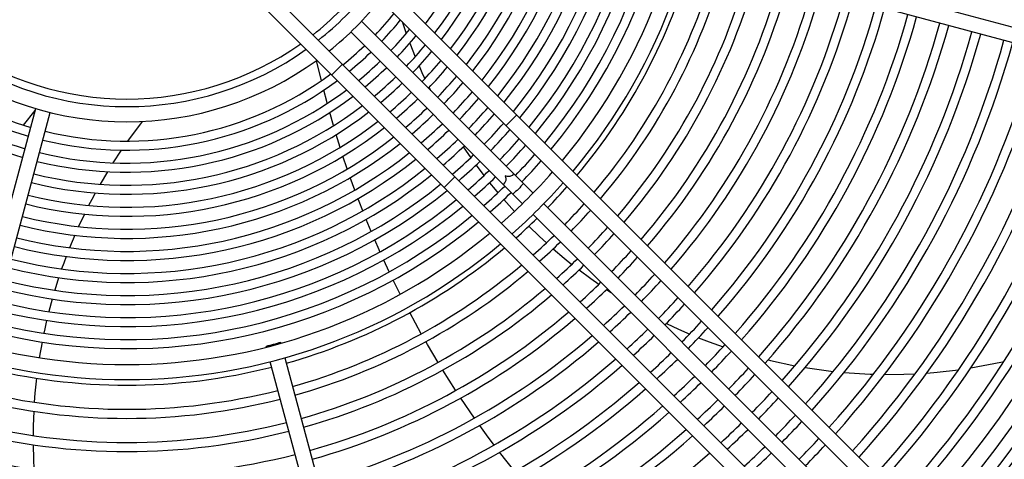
# Model space of a CAD drawing. Header units: centimetres. Extents: x -92429 to 178773, y 2337 to 428125.
# Tile 130 of 138: x 162470 to 162501, y 9635 to 9648. Entities that reach past the tile are written whole.
import ezdxf

# ---------------------------------------------------------------- set-up
doc = ezdxf.new("R2010")
doc.units = ezdxf.units.CM
doc.header["$LTSCALE"] = 50
doc.layers.add('WL_urządzenia', color=1, linetype='Continuous')

msp = doc.modelspace()

# ---------------------------------------------------------------- linework, layer by layer
at = {"layer": 'WL_urządzenia', "color": 1, "linetype": 'Continuous'}
for p, q in [((162503.498, 9627.643, 2170), (162479.47, 9651.672, 2170)), ((162479.205, 9651.282, 2170), (162503.171, 9627.316, 2170)), ((162491.047, 9650.8, 2170), (162505.553, 9646.913, 2170)), ((162505.433, 9646.466, 2170), (162490.927, 9650.353, 2170)), ((162477.241, 9649.443, 2170), (162501.27, 9625.415, 2170)), ((162501.598, 9625.742, 2170), (162477.632, 9649.708, 2170)), ((162486.193, 9643.048, 2170), (162480.916, 9648.325, 2170)), ((162482.169, 9648.317, 2170), (162482.294, 9647.953, 2170)), ((162485.865, 9642.721, 2170), (162480.589, 9647.997, 2170)), ((162482.404, 9647.653, 2170), (162482.568, 9647.236, 2170)), ((162479.684, 9646.497, 2170), (162479.538, 9647.124, 2170)), ((162480.003, 9646.681, 2170), (162480.331, 9647.009, 2170)), ((162482.688, 9646.954, 2170), (162482.777, 9646.752, 2170)), ((162482.777, 9646.752, 2170), (162482.866, 9646.559, 2170)), ((162479.848, 9645.858, 2170), (162479.756, 9646.21, 2170)), ((162482.994, 9646.291, 2170), (162483.037, 9646.203, 2170)), ((162479.863, 9645.802, 2170), (162479.848, 9645.858, 2170)), ((162468.972, 9638.434, 2170), (162470.904, 9645.642, 2170)), ((162469.42, 9638.314, 2170), (162471.351, 9645.522, 2170)), ((162470.524, 9645.134, 2170), (162470.889, 9645.588, 2170)), ((162480.055, 9645.12, 2170), (162479.94, 9645.52, 2170)), ((162474.18, 9645.251, 2170), (162473.727, 9644.643, 2170)), ((162485.362, 9645.124, 2170), (162485.69, 9645.452, 2170)), ((162480.261, 9644.45, 2170), (162480.138, 9644.843, 2170)), ((162473.535, 9644.366, 2170), (162473.277, 9643.974, 2170)), ((162484.046, 9644.468, 2170), (162484.275, 9644.134, 2170)), ((162480.479, 9643.791, 2170), (162480.349, 9644.178, 2170)), ((162473.109, 9643.703, 2170), (162472.882, 9643.317, 2170)), ((162484.439, 9643.906, 2170), (162484.681, 9643.585, 2170)), ((162480.711, 9643.141, 2170), (162480.573, 9643.523, 2170)), ((162483.461, 9643.223, 2170), (162483.789, 9643.551, 2170)), ((162484.854, 9643.366, 2170), (162485.023, 9643.159, 2170)), ((162485.023, 9643.159, 2170), (162485.109, 9643.057, 2170)), ((162472.629, 9642.854, 2170), (162472.531, 9642.665, 2170)), ((162472.733, 9643.049, 2170), (162472.629, 9642.854, 2170)), ((162480.845, 9642.786, 2170), (162480.81, 9642.877, 2170)), ((162480.956, 9642.5, 2170), (162480.845, 9642.786, 2170)), ((162485.29, 9642.846, 2170), (162485.617, 9642.484, 2170)), ((162486.52, 9642.721, 2170), (162497.14, 9632.101, 2170)), ((162472.399, 9642.399, 2170), (162472.22, 9642.016, 2170)), ((162481.215, 9641.868, 2170), (162481.061, 9642.24, 2170)), ((162496.812, 9631.773, 2170), (162486.193, 9642.393, 2170)), ((162486.06, 9642.028, 2170), (162486.39, 9641.711, 2170)), ((162472.102, 9641.75, 2170), (162471.944, 9641.367, 2170)), ((162481.46, 9641.302, 2170), (162481.324, 9641.611, 2170)), ((162486.39, 9641.711, 2170), (162486.6, 9641.519, 2170)), ((162481.486, 9641.243, 2170), (162481.46, 9641.302, 2170)), ((162486.809, 9641.334, 2170), (162487.147, 9641.049, 2170)), ((162471.84, 9641.1, 2170), (162471.765, 9640.899, 2170)), ((162481.771, 9640.626, 2170), (162481.601, 9640.989, 2170)), ((162487.147, 9641.049, 2170), (162487.384, 9640.858, 2170)), ((162471.765, 9640.899, 2170), (162471.7, 9640.716, 2170)), ((162487.606, 9640.686, 2170), (162487.963, 9640.423, 2170)), ((162471.609, 9640.448, 2170), (162471.488, 9640.062, 2170)), ((162482.108, 9639.938, 2170), (162481.891, 9640.375, 2170)), ((162487.963, 9640.423, 2170), (162488.216, 9640.245, 2170)), ((162488.452, 9640.086, 2170), (162488.588, 9639.997, 2170)), ((162471.409, 9639.792, 2170), (162471.305, 9639.404, 2170)), ((162471.239, 9639.133, 2170), (162471.18, 9638.872, 2170)), ((162482.756, 9638.724, 2170), (162482.401, 9639.374, 2170)), ((162471.18, 9638.872, 2170), (162471.152, 9638.742, 2170)), ((162490.289, 9639.042, 2170), (162490.661, 9638.868, 2170)), ((162490.661, 9638.868, 2170), (162491.006, 9638.717, 2170)), ((162491.281, 9638.604, 2170), (162491.601, 9638.48, 2170)), ((162471.098, 9638.469, 2170), (162471.014, 9637.988, 2170)), ((162477.993, 9638.314, 2170), (162477.987, 9638.337, 2170)), ((162478.434, 9638.457, 2170), (162478.441, 9638.434, 2170)), ((162482.944, 9638.395, 2170), (162482.894, 9638.482, 2170)), ((162483.271, 9637.844, 2170), (162482.944, 9638.395, 2170)), ((162491.601, 9638.48, 2170), (162492.034, 9638.324, 2170)), ((162478.561, 9637.987, 2170), (162482.448, 9623.48, 2170)), ((162493.415, 9637.92, 2170), (162493.489, 9637.902, 2170)), ((162482, 9623.36, 2170), (162478.113, 9637.867, 2170)), ((162483.811, 9636.988, 2170), (162483.417, 9637.607, 2170)), ((162493.489, 9637.902, 2170), (162494.24, 9637.743, 2170)), ((162494.557, 9637.687, 2170), (162495.419, 9637.567, 2170)), ((162498.617, 9637.542, 2170), (162499.272, 9637.617, 2170)), ((162499.646, 9637.673, 2170), (162500.571, 9637.85, 2170)), ((162500.571, 9637.85, 2170), (162500.664, 9637.871, 2170)), ((162470.928, 9637.359, 2170), (162470.881, 9636.903, 2170)), ((162495.75, 9637.535, 2170), (162496.551, 9637.484, 2170)), ((162496.551, 9637.484, 2170), (162496.651, 9637.481, 2170)), ((162496.996, 9637.474, 2170), (162497.591, 9637.479, 2170)), ((162497.591, 9637.479, 2170), (162497.934, 9637.493, 2170)), ((162498.294, 9637.515, 2170), (162498.617, 9637.542, 2170)), ((162470.881, 9636.903, 2170), (162470.859, 9636.62, 2170)), ((162483.816, 9636.981, 2170), (162483.811, 9636.988, 2170)), ((162484.39, 9636.134, 2170), (162483.97, 9636.748, 2170)), ((162470.842, 9636.341, 2170), (162470.825, 9635.899, 2170)), ((162470.825, 9635.899, 2170), (162470.821, 9635.595, 2170)), ((162484.758, 9635.623, 2170), (162484.552, 9635.906, 2170)), ((162484.994, 9635.305, 2170), (162484.758, 9635.623, 2170)), ((162470.822, 9635.314, 2170), (162470.834, 9634.87, 2170)), ((162485.628, 9634.493, 2170), (162485.164, 9635.082, 2170)), ((162470.834, 9634.87, 2170), (162470.85, 9634.561, 2170))]:
    msp.add_line(p, q, dxfattribs=at)
for points in [[(162485.597, 9643.644, -0.374287), (162485.338, 9643.575, -0.374287), (162485.27, 9643.316)], [(162485.902, 9643.338, 0.037253), (162485.745, 9643.168, 0.037253), (162485.575, 9643.011)], [(162478.434, 9638.457, 0.037253), (162478.213, 9638.389, 0.037253), (162477.987, 9638.337)], [(162477.987, 9638.337, 0.037253), (162478.208, 9638.406)], [(162478.208, 9638.406, 0.037253), (162478.434, 9638.457)]]:
    msp.add_lwpolyline(points, format="xyb", dxfattribs=at)
msp.add_circle((162473.707, 9655.207, 2170), 47.277, dxfattribs=at)
for radius, start, end in [(47.277, 49.4416, 40.5584), (42.566, 47.9961, 42.0039), (42.222, 48.0205, 41.9795), (42.012, 48.0356, 41.9644), (33.372, 317.7066, 42.2934), (32.908, 317.7448, 42.2552), (17.891, 320.0533, 39.9467), (17.428, 320.1881, 39.8119), (15.984, 320.658, 14.1693), (16.262, 320.561, 14.1835), (16.662, 320.4272, 14.203), (16.94, 320.3379, 14.2161), (14.907, 321.0683, 14.1092), (15.307, 320.9094, 14.1325), (15.585, 320.8036, 14.148), (13.951, 321.4858, 14.0482), (14.23, 321.3585, 14.0668), (14.629, 321.1842, 14.0923), (12.596, 322.1871, 13.9458), (12.874, 322.031, 13.9686), (13.274, 321.8184, 13.9996), (13.552, 321.6778, 14.0201), (11.519, 322.8631, 13.8472), (11.919, 322.598, 13.8858), (12.197, 322.4238, 13.9113), (18.063, 320.0051, 344.2649), (18.804, 319.8074, 344.2938), (19.082, 319.7372, 344.3041), (19.823, 319.5598, 344.3301), (20.101, 319.4966, 344.3394), (9.27, 308.1079, 321.8921), (20.842, 319.3364, 344.3629), (21.12, 319.2792, 344.3713), (9.504, 308.2782, 321.7218), (21.861, 319.1339, 344.3926), (22.139, 319.0819, 344.4002), (9.967, 308.5921, 321.4079), (22.88, 318.9495, 344.4196), (23.158, 318.902, 344.4266), (10.563, 316.2571, 321.0448), (23.899, 318.7809, 344.4444), (24.177, 318.7373, 344.4508), (24.918, 318.626, 344.4671), (10.842, 316.2249, 320.8892), (25.196, 318.586, 344.473), (25.937, 318.4834, 344.488), (11.241, 316.1813, 320.6792), (26.215, 318.4464, 344.4935), (26.956, 318.3516, 344.5074), (27.234, 318.3173, 344.5124), (9.27, 234.7878, 305.2122), (11.519, 316.1528, 320.5417), (11.919, 316.1142, 320.3554), (27.975, 318.2293, 344.5253), (28.253, 318.1975, 344.53), (9.504, 234.5449, 305.4551), (10.563, 308.9552, 313.7429), (10.842, 309.1108, 313.7751), (12.197, 316.0887, 320.2329), (28.994, 318.1157, 344.542), (29.272, 318.0861, 344.5464), (9.967, 234.0971, 305.9029), (11.241, 309.3208, 313.8187), (12.596, 316.0542, 320.0665), (30.013, 318.0099, 344.5576), (30.291, 317.9822, 344.5616), (10.563, 233.5797, 253.7429), (10.563, 256.2571, 306.4203), (11.519, 309.4583, 313.8472), (12.874, 316.0314, 319.9568), (31.032, 317.9109, 344.5721), (31.31, 317.8851, 344.5759), (32.051, 317.8183, 344.5857), (10.842, 233.358, 253.7751), (10.842, 256.2249, 306.642), (11.919, 309.6446, 313.8858), (12.197, 309.7671, 313.9113), (13.274, 316.0004, 319.8073), (13.552, 315.9799, 319.7084), (32.329, 317.794, 344.5893), (11.241, 233.0589, 253.8187), (11.241, 256.1813, 306.9411), (12.596, 309.9335, 313.9458), (13.951, 315.9518, 319.5733), (33.769, 317.6748, 344.6068), (34.048, 317.6529, 344.61), (34.26, 317.6364, 344.6124), (11.519, 232.8631, 253.8472), (11.519, 256.1528, 307.1369), (12.874, 310.0432, 313.9686), (14.23, 315.9332, 319.4837), (34.538, 317.6152, 344.6155), (34.751, 317.5992, 344.6179), (35.029, 317.5785, 344.6209), (35.242, 317.5629, 344.6232), (35.52, 317.5429, 344.6262), (12.197, 256.0887, 307.5762), (11.919, 256.1141, 307.402), (13.274, 310.1927, 313.9996), (14.629, 315.9077, 319.361), (14.907, 315.8908, 319.2795), (35.732, 317.5277, 344.6284), (36.011, 317.5082, 344.6313), (36.223, 317.4935, 344.6334), (36.501, 317.4744, 344.6362), (12.596, 256.0542, 307.8129), (13.552, 310.2916, 314.0201), (13.951, 310.4267, 314.0482), (15.307, 315.8675, 319.1676), (12.874, 256.0314, 307.969), (14.23, 310.5163, 314.0668), (15.585, 315.852, 319.0931), (13.552, 255.9799, 308.3222), (13.274, 256.0004, 308.1816), (14.629, 310.639, 314.0923), (15.984, 315.8307, 318.9907), (13.951, 255.9518, 308.5142), (14.907, 310.7205, 314.1092), (16.262, 315.8165, 318.9223), (14.23, 255.9332, 308.6415), (15.307, 310.8324, 314.1325), (15.585, 310.9069, 314.148), (16.662, 315.797, 318.8281), (16.94, 315.7839, 318.7652), (14.629, 255.9077, 308.8158), (15.984, 311.0093, 314.1693), (17.428, 311.3403, 318.6597), (14.907, 255.8908, 308.9317), (16.262, 311.0777, 314.1835), (17.891, 311.4353, 318.5647), (15.585, 255.852, 309.1964), (15.307, 255.8675, 309.0906), (16.662, 311.1719, 314.203), (16.94, 311.2348, 314.2161), (18.063, 315.7351, 318.5308), (15.984, 255.8307, 309.342), (16.262, 255.8165, 309.439), (18.804, 315.7062, 318.3915), (19.082, 315.6959, 318.342), (16.94, 255.7839, 309.6621), (16.662, 255.797, 309.5728), (18.063, 311.4692, 314.2649), (19.823, 315.6699, 318.217), (17.428, 230.1881, 309.8119), (18.804, 311.6085, 314.2938), (19.082, 311.658, 314.3041), (20.101, 315.6606, 318.1724), (17.891, 230.0533, 309.9467), (18.063, 285.7351, 309.9949), (20.842, 315.6371, 318.0595), (19.823, 311.783, 314.3301), (21.12, 315.6287, 318.0192), (18.804, 285.7062, 310.1926), (19.082, 285.6959, 310.2628), (20.101, 311.8276, 314.3394), (21.861, 315.6074, 317.9168), (22.139, 315.5998, 317.8801), (19.823, 285.6699, 310.4402), (20.842, 311.9405, 314.3629), (21.12, 311.9808, 314.3713), (20.101, 285.6606, 310.5034), (22.88, 315.5804, 317.7868), (21.861, 312.0832, 314.3926), (23.158, 315.5734, 317.7533), (20.842, 285.6371, 310.6636), (21.12, 285.6287, 310.7208), (22.139, 312.1199, 314.4002), (22.88, 312.2132, 314.4196), (23.899, 315.5556, 317.6679), (24.177, 315.5492, 317.6372), (21.861, 285.6074, 310.8661), (23.158, 312.2467, 314.4266), (22.139, 285.5998, 310.9181), (24.918, 315.5329, 317.5587), (22.88, 285.5804, 311.0505), (23.899, 312.3321, 314.4444), (24.177, 312.3628, 314.4508), (25.196, 315.527, 317.5304), (18.063, 255.7351, 284.2649), (23.158, 285.5734, 311.098), (25.937, 315.512, 317.4581), (24.918, 312.4413, 314.4671), (26.215, 315.5065, 317.432), (23.899, 285.5556, 311.2191), (24.177, 285.5492, 311.2627), (25.196, 312.4696, 314.473), (19.082, 255.6959, 284.3041), (18.804, 255.7062, 284.2938), (25.937, 312.5419, 314.488), (26.956, 315.4926, 317.3651), (27.234, 315.4876, 317.341), (24.918, 285.5329, 311.374), (26.215, 312.568, 314.4935), (25.196, 285.527, 311.414), (27.975, 315.4747, 317.2789), (19.823, 255.6699, 284.3301), (26.956, 312.6349, 314.5074), (28.253, 315.47, 317.2565), (20.101, 255.6606, 284.3394), (25.937, 285.512, 311.5166), (26.215, 285.5065, 311.5536), (27.234, 312.659, 314.5124), (28.994, 315.458, 317.1988), (27.975, 312.7211, 314.5253), (29.272, 315.4536, 317.1779), (20.842, 255.6371, 284.3629), (26.956, 285.4926, 311.6484), (28.253, 312.7435, 314.53)]:
    msp.add_arc((162473.707, 9655.207, 2170), radius, start, end, dxfattribs=at)

doc.saveas('drawing.dxf')
